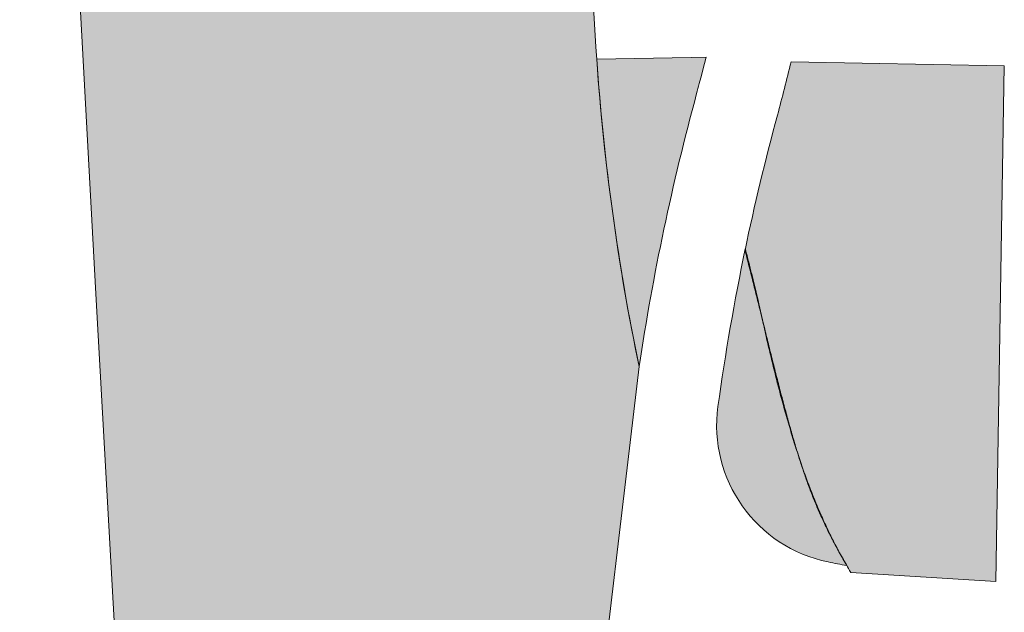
# Model space of a CAD drawing. Header units: metres. Extents: x 0 to 168310, y 0 to 462960.
# Tile 2 of 256: x 167434 to 167455, y 462572 to 462585. Entities that reach past the tile are written whole.
import ezdxf

# ---------------------------------------------------------------- set-up
doc = ezdxf.new("R2010")
doc.units = ezdxf.units.M
doc.header["$LTSCALE"] = 0.2
for name, color, linetype, lineweight in [('B_WE_GR_GRAS_BRM_RVA kruidenmengsel 2_B102-A', 141, 'Continuous', 18), ('B_WE_GR_GRAS_BRM_RVA kruidenmengsel 2_B102-G', 141, 'Continuous', 18), ('B_WE_GR_GRAS_BRM_RVA kruidenmengsel Barneveld_B116-A', 83, 'Continuous', 18), ('B_WE_GR_GRAS_BRM_RVA kruidenmengsel Barneveld_B116-G', 83, 'Continuous', 18)]:
    doc.layers.add(name, color=color, linetype=linetype, lineweight=lineweight)

msp = doc.modelspace()

# ---------------------------------------------------------------- hatches: boundary and pattern name
at = {"layer": 'B_WE_GR_GRAS_BRM_RVA kruidenmengsel 2_B102-A', "transparency": 33554687}
h = msp.add_hatch(color=256, dxfattribs=at)
h.dxf.hatch_style = 1
edge = h.paths.add_edge_path()
edge.add_line((167446.0801118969, 462568.7481527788), (167447.1213611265, 462577.5276071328))
edge.add_arc((167495.5234145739, 462587.5685868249), 49.43258086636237, 178.1461873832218, 191.7197445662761, ccw=False)
edge.add_arc((167387.5045065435, 462566.4455178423), 62.86245077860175, 21.18981463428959, 42.54222408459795)
edge.add_line((167433.8202565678, 462608.9489179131), (167435.437230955, 462579.0911392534))
edge.add_line((167435.437230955, 462579.0911392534), (167437.1654833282, 462548.2404904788))
edge.add_arc((167445.081681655, 462548.763754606), 7.933473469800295, 183.781774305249, 379.7476333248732)
edge.add_arc((167480.5100717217, 462571.757719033), 34.56124451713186, 184.9955989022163, 215.9976019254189, ccw=False)
h = msp.add_hatch(color=256, dxfattribs=at)
h.dxf.hatch_style = 1
edge = h.paths.add_edge_path()
edge.add_line((167448.4150043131, 462583.6200408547), (167448.4469308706, 462583.7437751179))
edge.add_line((167448.4469308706, 462583.7437751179), (167448.5247980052, 462584.0494035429))
edge.add_line((167448.5247980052, 462584.0494035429), (167448.5597299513, 462584.1883416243))
edge.add_line((167448.5597299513, 462584.1883416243), (167448.2418271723, 462584.1809688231))
edge.add_line((167448.2418271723, 462584.1809688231), (167446.2095487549, 462584.144745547))
edge.add_arc((167495.5234145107, 462587.5685877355), 49.43258086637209, 183.971649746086, 191.7197452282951)
edge.add_arc((167498.1584730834, 462569.8494640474), 51.61143941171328, 164.7761277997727, 171.4444484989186, ccw=False)
edge.add_arc((167378.029638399, 462601.8472391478), 72.70715571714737, 345.3040364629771, 345.4814568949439)
h = msp.add_hatch(color=256, dxfattribs=at)
h.dxf.hatch_style = 1
edge = h.paths.add_edge_path()
edge.add_line((167450.2100084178, 462576.7422075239), (167450.1968203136, 462576.7906845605))
edge.add_line((167450.1968203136, 462576.7906845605), (167450.1836951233, 462576.8392692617))
edge.add_line((167450.1836951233, 462576.8392692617), (167450.1706329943, 462576.887957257))
edge.add_line((167450.1706329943, 462576.887957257), (167450.1576344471, 462576.9367426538))
edge.add_line((167450.1576344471, 462576.9367426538), (167450.1446990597, 462576.9856229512))
edge.add_line((167450.1446990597, 462576.9856229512), (167450.131824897, 462577.0346018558))
edge.add_line((167450.131824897, 462577.0346018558), (167450.1190150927, 462577.0836631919))
edge.add_line((167450.1190150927, 462577.0836631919), (167450.1062661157, 462577.132816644))
edge.add_line((167450.1062661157, 462577.132816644), (167450.093578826, 462577.1820550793))
edge.add_line((167450.093578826, 462577.1820550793), (167450.0809540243, 462577.2313712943))
edge.add_line((167450.0809540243, 462577.2313712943), (167450.0683900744, 462577.2807677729))
edge.add_line((167450.0683900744, 462577.2807677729), (167450.0558872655, 462577.3302394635))
edge.add_line((167450.0558872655, 462577.3302394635), (167450.0434456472, 462577.3797821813))
edge.add_line((167450.0434456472, 462577.3797821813), (167450.0310648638, 462577.4293933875))
edge.add_line((167450.0310648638, 462577.4293933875), (167450.0187450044, 462577.4790686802))
edge.add_line((167450.0187450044, 462577.4790686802), (167450.0064852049, 462577.5288075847))
edge.add_line((167450.0064852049, 462577.5288075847), (167449.9942855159, 462577.5786058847))
edge.add_line((167449.9942855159, 462577.5786058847), (167449.9821453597, 462577.6284620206))
edge.add_line((167449.9821453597, 462577.6284620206), (167449.9700653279, 462577.6783694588))
edge.add_line((167449.9700653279, 462577.6783694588), (167449.9580439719, 462577.7283303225))
edge.add_line((167449.9580439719, 462577.7283303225), (167449.94608272, 462577.7783345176))
edge.add_line((167449.94608272, 462577.7783345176), (167449.9341797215, 462577.8283858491))
edge.add_line((167449.9341797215, 462577.8283858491), (167449.9223357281, 462577.8784770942))
edge.add_line((167449.9223357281, 462577.8784770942), (167449.9105499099, 462577.9286077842))
edge.add_line((167449.9105499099, 462577.9286077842), (167449.8988226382, 462577.9787723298))
edge.add_line((167449.8988226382, 462577.9787723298), (167449.8871540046, 462578.0289661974))
edge.add_line((167449.8871540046, 462578.0289661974), (167449.8755428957, 462578.0791901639))
edge.add_line((167449.8755428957, 462578.0791901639), (167449.8639894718, 462578.1294394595))
edge.add_line((167449.8639894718, 462578.1294394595), (167449.8524931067, 462578.1797127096))
edge.add_line((167449.8524931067, 462578.1797127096), (167449.8410527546, 462578.2300106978))
edge.add_line((167449.8410527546, 462578.2300106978), (167449.8296712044, 462578.2803168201))
edge.add_line((167449.8296712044, 462578.2803168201), (167449.8183451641, 462578.330641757))
edge.add_line((167449.8183451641, 462578.330641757), (167449.8070770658, 462578.3809703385))
edge.add_line((167449.8070770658, 462578.3809703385), (167449.7958632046, 462578.4313153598))
edge.add_line((167449.7958632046, 462578.4313153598), (167449.7847072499, 462578.4816559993))
edge.add_line((167449.7847072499, 462578.4816559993), (167449.7736259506, 462578.5319123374))
edge.add_line((167449.7736259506, 462578.5319123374), (167449.7653070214, 462578.5698275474))
edge.add_line((167449.7653070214, 462578.5698275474), (167449.7594930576, 462578.5963068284))
edge.add_line((167449.7594930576, 462578.5963068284), (167449.7525724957, 462578.6275899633))
edge.add_line((167449.7525724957, 462578.6275899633), (167449.7436734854, 462578.6674155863))
edge.add_line((167449.7436734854, 462578.6674155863), (167449.7319241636, 462578.719522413))
edge.add_line((167449.7319241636, 462578.719522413), (167449.7164526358, 462578.7876493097))
edge.add_line((167449.7164526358, 462578.7876493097), (167449.6963870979, 462578.8755348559))
edge.add_line((167449.6963870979, 462578.8755348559), (167449.6708556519, 462578.9869178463))
edge.add_line((167449.6708556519, 462578.9869178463), (167449.6389864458, 462579.1255369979))
edge.add_line((167449.6389864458, 462579.1255369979), (167449.6356880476, 462579.1392537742))
edge.add_line((167449.6356880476, 462579.1392537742), (167449.629020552, 462579.1669192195))
edge.add_line((167449.629020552, 462579.1669192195), (167449.6222598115, 462579.1948899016))
edge.add_line((167449.6222598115, 462579.1948899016), (167449.6154070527, 462579.2231610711))
edge.add_line((167449.6154070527, 462579.2231610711), (167449.608463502, 462579.2517279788))
edge.add_line((167449.608463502, 462579.2517279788), (167449.6014303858, 462579.2805858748))
edge.add_line((167449.6014303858, 462579.2805858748), (167449.5943089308, 462579.3097300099))
edge.add_line((167449.5943089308, 462579.3097300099), (167449.5871003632, 462579.3391556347))
edge.add_line((167449.5871003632, 462579.3391556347), (167449.5798059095, 462579.3688579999))
edge.add_line((167449.5798059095, 462579.3688579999), (167449.5724267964, 462579.3988323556))
edge.add_line((167449.5724267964, 462579.3988323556), (167449.5649642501, 462579.4290739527))
edge.add_line((167449.5649642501, 462579.4290739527), (167449.5574194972, 462579.4595780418))
edge.add_line((167449.5574194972, 462579.4595780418), (167449.5497937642, 462579.4903398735))
edge.add_line((167449.5497937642, 462579.4903398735), (167449.5420882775, 462579.5213546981))
edge.add_line((167449.5420882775, 462579.5213546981), (167449.5343042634, 462579.5526177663))
edge.add_line((167449.5343042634, 462579.5526177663), (167449.5264429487, 462579.5841243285))
edge.add_line((167449.5264429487, 462579.5841243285), (167449.5185055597, 462579.6158696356))
edge.add_line((167449.5185055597, 462579.6158696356), (167449.5104933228, 462579.647848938))
edge.add_line((167449.5104933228, 462579.647848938), (167449.5024074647, 462579.6800574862))
edge.add_line((167449.5024074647, 462579.6800574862), (167449.4942492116, 462579.7124905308))
edge.add_line((167449.4942492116, 462579.7124905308), (167449.48601979, 462579.7451433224))
edge.add_line((167449.48601979, 462579.7451433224), (167449.4777204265, 462579.7780111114))
edge.add_line((167449.4777204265, 462579.7780111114), (167449.4693523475, 462579.8110891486))
edge.add_line((167449.4693523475, 462579.8110891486), (167449.4609167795, 462579.8443726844))
edge.add_line((167449.4609167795, 462579.8443726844), (167449.4524149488, 462579.8778569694))
edge.add_line((167449.4524149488, 462579.8778569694), (167449.4438480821, 462579.9115372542))
edge.add_line((167449.4438480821, 462579.9115372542), (167449.4352174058, 462579.9454087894))
edge.add_line((167449.4352174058, 462579.9454087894), (167449.4265241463, 462579.9794668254))
edge.add_line((167449.4265241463, 462579.9794668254), (167449.4177695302, 462580.013706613))
edge.add_line((167449.4177695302, 462580.013706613), (167449.4089547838, 462580.0481234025))
edge.add_line((167449.4089547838, 462580.0481234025), (167449.4052771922, 462580.0624644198))
edge.add_arc((167498.1584733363, 462569.8494648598), 49.8114393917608, 168.1685565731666, 172.1263781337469)
edge.add_arc((167451.7884797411, 462576.2630885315), 3.000000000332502, 172.1455439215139, 258.4875174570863)
edge.add_arc((167455.530758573, 462594.8147759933), 21.92536882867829, 258.5805042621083, 259.6321764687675)
edge.add_line((167451.5849210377, 462573.2473894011), (167451.5640742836, 462573.2835085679))
edge.add_line((167451.5640742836, 462573.2835085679), (167451.5429524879, 462573.3204456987))
edge.add_line((167451.5429524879, 462573.3204456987), (167451.5219874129, 462573.3574522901))
edge.add_line((167451.5219874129, 462573.3574522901), (167451.5011770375, 462573.3945314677))
edge.add_line((167451.5011770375, 462573.3945314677), (167451.4805199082, 462573.4316852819))
edge.add_line((167451.4805199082, 462573.4316852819), (167451.4600132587, 462573.4689183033))
edge.add_line((167451.4600132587, 462573.4689183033), (167451.4396568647, 462573.5062303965))
edge.add_line((167451.4396568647, 462573.5062303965), (167451.4194488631, 462573.5436243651))
edge.add_line((167451.4194488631, 462573.5436243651), (167451.3993870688, 462573.5811036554))
edge.add_line((167451.3993870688, 462573.5811036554), (167451.3794697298, 462573.6186709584))
edge.add_line((167451.3794697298, 462573.6186709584), (167451.3596955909, 462573.6563279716))
edge.add_line((167451.3596955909, 462573.6563279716), (167451.3400626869, 462573.6940777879))
edge.add_line((167451.3400626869, 462573.6940777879), (167451.3205698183, 462573.7319219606))
edge.add_line((167451.3205698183, 462573.7319219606), (167451.3012147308, 462573.7698641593))
edge.add_line((167451.3012147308, 462573.7698641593), (167451.2819962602, 462573.8079058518))
edge.add_line((167451.2819962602, 462573.8079058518), (167451.2629121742, 462573.846050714))
edge.add_line((167451.2629121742, 462573.846050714), (167451.2439616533, 462573.8842994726))
edge.add_line((167451.2439616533, 462573.8842994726), (167451.2251420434, 462573.9226566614))
edge.add_line((167451.2251420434, 462573.9226566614), (167451.2064523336, 462573.9611234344))
edge.add_line((167451.2064523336, 462573.9611234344), (167451.1878906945, 462573.999702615))
edge.add_line((167451.1878906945, 462573.999702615), (167451.1694554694, 462574.0383966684))
edge.add_line((167451.1694554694, 462574.0383966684), (167451.1511448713, 462574.0772083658))
edge.add_line((167451.1511448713, 462574.0772083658), (167451.1329575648, 462574.1161394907))
edge.add_line((167451.1329575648, 462574.1161394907), (167451.1148918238, 462574.1551926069))
edge.add_line((167451.1148918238, 462574.1551926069), (167451.0969453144, 462574.1943717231))
edge.add_line((167451.0969453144, 462574.1943717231), (167451.0791171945, 462574.2336775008))
edge.add_line((167451.0791171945, 462574.2336775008), (167451.0614053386, 462574.27311345))
edge.add_line((167451.0614053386, 462574.27311345), (167451.0438081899, 462574.3126818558))
edge.add_line((167451.0438081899, 462574.3126818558), (167451.0263245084, 462574.3523841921))
edge.add_line((167451.0263245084, 462574.3523841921), (167451.0089519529, 462574.3922245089))
edge.add_line((167451.0089519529, 462574.3922245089), (167450.9916892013, 462574.4322044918))
edge.add_line((167450.9916892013, 462574.4322044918), (167450.97453424, 462574.472327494))
edge.add_line((167450.97453424, 462574.472327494), (167450.9574860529, 462574.5125944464))
edge.add_line((167450.9574860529, 462574.5125944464), (167450.9405424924, 462574.5530090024))
edge.add_line((167450.9405424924, 462574.5530090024), (167450.9237022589, 462574.593572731))
edge.add_line((167450.9237022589, 462574.593572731), (167450.9069631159, 462574.6342895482))
edge.add_line((167450.9069631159, 462574.6342895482), (167450.8903239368, 462574.675160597))
edge.add_line((167450.8903239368, 462574.675160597), (167450.8737825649, 462574.7161896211))
edge.add_line((167450.8737825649, 462574.7161896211), (167450.8573378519, 462574.7573777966))
edge.add_line((167450.8573378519, 462574.7573777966), (167450.8409877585, 462574.7987285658))
edge.add_line((167450.8409877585, 462574.7987285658), (167450.8247307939, 462574.8402439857))
edge.add_line((167450.8247307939, 462574.8402439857), (167450.8085653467, 462574.8819263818))
edge.add_line((167450.8085653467, 462574.8819263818), (167450.7924894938, 462574.9237789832))
edge.add_line((167450.7924894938, 462574.9237789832), (167450.7765023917, 462574.9658019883))
edge.add_line((167450.7765023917, 462574.9658019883), (167450.7606008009, 462575.0080021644))
edge.add_line((167450.7606008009, 462575.0080021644), (167450.7447844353, 462575.0503782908))
edge.add_line((167450.7447844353, 462575.0503782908), (167450.7290509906, 462575.0929346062))
edge.add_line((167450.7290509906, 462575.0929346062), (167450.7133992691, 462575.1356723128))
edge.add_line((167450.7133992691, 462575.1356723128), (167450.6978274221, 462575.1785943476))
edge.add_line((167450.6978274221, 462575.1785943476), (167450.6823332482, 462575.2217047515))
edge.add_line((167450.6823332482, 462575.2217047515), (167450.6669157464, 462575.2650041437))
edge.add_line((167450.6669157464, 462575.2650041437), (167450.6515729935, 462575.3084957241))
edge.add_line((167450.6515729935, 462575.3084957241), (167450.6363031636, 462575.3521824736))
edge.add_line((167450.6363031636, 462575.3521824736), (167450.6211078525, 462575.3960574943))
edge.add_line((167450.6211078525, 462575.3960574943), (167450.6059803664, 462575.4401371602))
edge.add_line((167450.6059803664, 462575.4401371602), (167450.5909218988, 462575.4844145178))
edge.add_line((167450.5909218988, 462575.4844145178), (167450.5759338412, 462575.528881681))
edge.add_line((167450.5759338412, 462575.528881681), (167450.5610152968, 462575.5735375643))
edge.add_line((167450.5610152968, 462575.5735375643), (167450.5461661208, 462575.6183788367))
edge.add_line((167450.5461661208, 462575.6183788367), (167450.5313858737, 462575.6634031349))
edge.add_line((167450.5313858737, 462575.6634031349), (167450.5166749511, 462575.7086053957))
edge.add_line((167450.5166749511, 462575.7086053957), (167450.5020321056, 462575.7539858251))
edge.add_line((167450.5020321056, 462575.7539858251), (167450.4874586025, 462575.7995365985))
edge.add_line((167450.4874586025, 462575.7995365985), (167450.4729529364, 462575.8452586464))
edge.add_line((167450.4729529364, 462575.8452586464), (167450.4585149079, 462575.8911489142))
edge.add_line((167450.4585149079, 462575.8911489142), (167450.4441452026, 462575.9372013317))
edge.add_line((167450.4441452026, 462575.9372013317), (167450.4298425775, 462575.9834161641))
edge.add_line((167450.4298425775, 462575.9834161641), (167450.4156076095, 462576.0297877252))
edge.add_line((167450.4156076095, 462576.0297877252), (167450.4014398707, 462576.0763135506))
edge.add_line((167450.4014398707, 462576.0763135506), (167450.3873387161, 462576.1229919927))
edge.add_line((167450.3873387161, 462576.1229919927), (167450.3733043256, 462576.1698186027))
edge.add_line((167450.3733043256, 462576.1698186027), (167450.3593360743, 462576.2167917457))
edge.add_line((167450.3593360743, 462576.2167917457), (167450.345434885, 462576.2639043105))
edge.add_line((167450.345434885, 462576.2639043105), (167450.3315987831, 462576.3111592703))
edge.add_line((167450.3315987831, 462576.3111592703), (167450.3178287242, 462576.3585494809))
edge.add_line((167450.3178287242, 462576.3585494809), (167450.30412393, 462576.4060738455))
edge.add_line((167450.30412393, 462576.4060738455), (167450.2904850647, 462576.4537260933))
edge.add_line((167450.2904850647, 462576.4537260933), (167450.2769107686, 462576.5015071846))
edge.add_line((167450.2769107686, 462576.5015071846), (167450.263401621, 462576.5494111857))
edge.add_line((167450.263401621, 462576.5494111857), (167450.2499570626, 462576.5974361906))
edge.add_line((167450.2499570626, 462576.5974361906), (167450.2365767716, 462576.6455794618))
edge.add_line((167450.2365767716, 462576.6455794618), (167450.2232603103, 462576.6938387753))
edge.add_line((167450.2232603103, 462576.6938387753), (167450.2100084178, 462576.7422075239))
at = {"layer": 'B_WE_GR_GRAS_BRM_RVA kruidenmengsel Barneveld_B116-A', "transparency": 33554687}
h = msp.add_hatch(color=256, dxfattribs=at)
h.dxf.hatch_style = 1
edge = h.paths.add_edge_path()
edge.add_line((167454.9744065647, 462584.0003336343), (167450.3894489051, 462584.0884652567))
edge.add_arc((167378.0296373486, 462601.8472333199), 74.5071551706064, 345.2975484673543, 346.2108333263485, ccw=False)
edge.add_arc((167498.1584729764, 462569.849463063), 49.81143940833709, 164.7667613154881, 168.2050047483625)
edge.add_line((167449.3987897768, 462580.0314466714), (167449.4158431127, 462579.9641724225))
edge.add_line((167449.4158431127, 462579.9641724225), (167449.4280718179, 462579.9158756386))
edge.add_line((167449.4280718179, 462579.9158756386), (167449.440287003, 462579.8675779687))
edge.add_line((167449.440287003, 462579.8675779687), (167449.4524881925, 462579.8192824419))
edge.add_line((167449.4524881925, 462579.8192824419), (167449.4646749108, 462579.7709920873))
edge.add_line((167449.4646749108, 462579.7709920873), (167449.4768466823, 462579.7227099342))
edge.add_line((167449.4768466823, 462579.7227099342), (167449.4890030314, 462579.6744390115))
edge.add_line((167449.4890030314, 462579.6744390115), (167449.5011434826, 462579.6261823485))
edge.add_line((167449.5011434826, 462579.6261823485), (167449.5132675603, 462579.5779429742))
edge.add_line((167449.5132675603, 462579.5779429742), (167449.5253747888, 462579.5297239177))
edge.add_line((167449.5253747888, 462579.5297239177), (167449.5374646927, 462579.4815282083))
edge.add_line((167449.5374646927, 462579.4815282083), (167449.5495367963, 462579.433358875))
edge.add_line((167449.5495367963, 462579.433358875), (167449.5615906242, 462579.3852189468))
edge.add_line((167449.5615906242, 462579.3852189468), (167449.5736257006, 462579.3371114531))
edge.add_line((167449.5736257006, 462579.3371114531), (167449.5856415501, 462579.2890394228))
edge.add_line((167449.5856415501, 462579.2890394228), (167449.597637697, 462579.2410058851))
edge.add_line((167449.597637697, 462579.2410058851), (167449.6096136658, 462579.1930138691))
edge.add_line((167449.6096136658, 462579.1930138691), (167449.6215689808, 462579.1450664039))
edge.add_line((167449.6215689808, 462579.1450664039), (167449.6335031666, 462579.0971665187))
edge.add_line((167449.6335031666, 462579.0971665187), (167449.6454157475, 462579.0493172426))
edge.add_line((167449.6454157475, 462579.0493172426), (167449.6573062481, 462579.0015216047))
edge.add_line((167449.6573062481, 462579.0015216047), (167449.6691741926, 462578.9537826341))
edge.add_line((167449.6691741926, 462578.9537826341), (167449.6810191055, 462578.9061033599))
edge.add_line((167449.6810191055, 462578.9061033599), (167449.6928405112, 462578.8584868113))
edge.add_line((167449.6928405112, 462578.8584868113), (167449.7046379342, 462578.8109360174))
edge.add_line((167449.7046379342, 462578.8109360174), (167449.7164108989, 462578.7634540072))
edge.add_line((167449.7164108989, 462578.7634540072), (167449.7281589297, 462578.71604381))
edge.add_line((167449.7281589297, 462578.71604381), (167449.7398817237, 462578.668708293))
edge.add_line((167449.7398817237, 462578.668708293), (167449.7515796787, 462578.6214496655))
edge.add_line((167449.7515796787, 462578.6214496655), (167449.7632533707, 462578.5742699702))
edge.add_line((167449.7632533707, 462578.5742699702), (167449.7749033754, 462578.5271712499))
edge.add_line((167449.7749033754, 462578.5271712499), (167449.8212780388, 462578.3396269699))
edge.add_line((167449.8212780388, 462578.3396269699), (167449.8328182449, 462578.2929637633))
edge.add_line((167449.8328182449, 462578.2929637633), (167449.8443382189, 462578.2463937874))
edge.add_line((167449.8443382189, 462578.2463937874), (167449.8558385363, 462578.1999190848))
edge.add_line((167449.8558385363, 462578.1999190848), (167449.8673197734, 462578.153541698))
edge.add_line((167449.8673197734, 462578.153541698), (167449.8787825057, 462578.1072636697))
edge.add_line((167449.8787825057, 462578.1072636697), (167449.8902273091, 462578.0610870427))
edge.add_line((167449.8902273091, 462578.0610870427), (167449.9016547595, 462578.0150138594))
edge.add_line((167449.9016547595, 462578.0150138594), (167449.9130654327, 462577.9690461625))
edge.add_line((167449.9130654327, 462577.9690461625), (167449.9244599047, 462577.9231859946))
edge.add_line((167449.9244599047, 462577.9231859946), (167449.935838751, 462577.8774353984))
edge.add_line((167449.935838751, 462577.8774353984), (167449.9472025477, 462577.8317964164))
edge.add_line((167449.9472025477, 462577.8317964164), (167449.9585518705, 462577.7862710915))
edge.add_line((167449.9585518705, 462577.7862710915), (167449.9698872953, 462577.740861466))
edge.add_line((167449.9698872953, 462577.740861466), (167449.981209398, 462577.6955695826))
edge.add_line((167449.981209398, 462577.6955695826), (167449.9925187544, 462577.6503974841))
edge.add_line((167449.9925187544, 462577.6503974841), (167450.0038159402, 462577.605347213))
edge.add_line((167450.0038159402, 462577.605347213), (167450.0151015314, 462577.5604208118))
edge.add_line((167450.0151015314, 462577.5604208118), (167450.0263761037, 462577.5156203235))
edge.add_line((167450.0263761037, 462577.5156203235), (167450.0376402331, 462577.4709477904))
edge.add_line((167450.0376402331, 462577.4709477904), (167450.0488944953, 462577.4264052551))
edge.add_line((167450.0488944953, 462577.4264052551), (167450.0601394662, 462577.3819947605))
edge.add_line((167450.0601394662, 462577.3819947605), (167450.0713757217, 462577.3377183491))
edge.add_line((167450.0713757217, 462577.3377183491), (167450.0826038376, 462577.2935780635))
edge.add_line((167450.0826038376, 462577.2935780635), (167450.0938243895, 462577.2495759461))
edge.add_line((167450.0938243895, 462577.2495759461), (167450.1050379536, 462577.2057140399))
edge.add_line((167450.1050379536, 462577.2057140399), (167450.1162451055, 462577.1619943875))
edge.add_line((167450.1162451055, 462577.1619943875), (167450.1274464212, 462577.1184190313))
edge.add_line((167450.1274464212, 462577.1184190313), (167450.1386424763, 462577.074990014))
edge.add_line((167450.1386424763, 462577.074990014), (167450.149833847, 462577.0317093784))
edge.add_line((167450.149833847, 462577.0317093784), (167450.1610211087, 462576.9885791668))
edge.add_line((167450.1610211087, 462576.9885791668), (167450.1722048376, 462576.9456014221))
edge.add_line((167450.1722048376, 462576.9456014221), (167450.1833856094, 462576.9027781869))
edge.add_line((167450.1833856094, 462576.9027781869), (167450.1945639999, 462576.8601115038))
edge.add_line((167450.1945639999, 462576.8601115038), (167450.205740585, 462576.8176034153))
edge.add_line((167450.205740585, 462576.8176034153), (167450.2169159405, 462576.7752559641))
edge.add_line((167450.2169159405, 462576.7752559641), (167450.2280906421, 462576.733071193))
edge.add_line((167450.2280906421, 462576.733071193), (167450.2392652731, 462576.6910511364))
edge.add_line((167450.2392652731, 462576.6910511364), (167450.2504403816, 462576.6491978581))
edge.add_line((167450.2504403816, 462576.6491978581), (167450.2616165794, 462576.6075133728))
edge.add_line((167450.2616165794, 462576.6075133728), (167450.2727944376, 462576.5659997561))
edge.add_line((167450.2727944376, 462576.5659997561), (167450.283974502, 462576.5246590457))
edge.add_line((167450.283974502, 462576.5246590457), (167450.2951573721, 462576.4834932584))
edge.add_line((167450.2951573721, 462576.4834932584), (167450.3063436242, 462576.4425043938))
edge.add_line((167450.3063436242, 462576.4425043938), (167450.3175338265, 462576.4016945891))
edge.add_line((167450.3175338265, 462576.4016945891), (167450.328728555, 462576.3610658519))
edge.add_line((167450.328728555, 462576.3610658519), (167450.3399283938, 462576.3206202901))
edge.add_line((167450.3399283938, 462576.3206202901), (167450.3511339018, 462576.2803597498))
edge.add_line((167450.3511339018, 462576.2803597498), (167450.3623456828, 462576.2402865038))
edge.add_line((167450.3623456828, 462576.2402865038), (167450.3735642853, 462576.2004024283))
edge.add_line((167450.3735642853, 462576.2004024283), (167450.3847902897, 462576.1607096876))
edge.add_line((167450.3847902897, 462576.1607096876), (167450.3960242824, 462576.1212101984))
edge.add_line((167450.3960242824, 462576.1212101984), (167450.4072668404, 462576.0819061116))
edge.add_line((167450.4072668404, 462576.0819061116), (167450.4185185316, 462576.0427994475))
edge.add_line((167450.4185185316, 462576.0427994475), (167450.4297799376, 462576.0038921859))
edge.add_line((167450.4297799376, 462576.0038921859), (167450.4410516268, 462575.9651864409))
edge.add_line((167450.4410516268, 462575.9651864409), (167450.4523341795, 462575.9266841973))
edge.add_line((167450.4523341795, 462575.9266841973), (167450.4636281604, 462575.8883875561))
edge.add_line((167450.4636281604, 462575.8883875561), (167450.47493418, 462575.8502985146))
edge.add_line((167450.47493418, 462575.8502985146), (167450.4862527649, 462575.8124191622))
edge.add_line((167450.4862527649, 462575.8124191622), (167450.4975845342, 462575.7747514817))
edge.add_line((167450.4975845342, 462575.7747514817), (167450.5089300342, 462575.7372975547))
edge.add_line((167450.5089300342, 462575.7372975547), (167450.5202898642, 462575.7000594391))
edge.add_line((167450.5202898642, 462575.7000594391), (167450.5316645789, 462575.6630391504))
edge.add_line((167450.5316645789, 462575.6630391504), (167450.5430547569, 462575.6262387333))
edge.add_line((167450.5430547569, 462575.6262387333), (167450.5544609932, 462575.5896602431))
edge.add_line((167450.5544609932, 462575.5896602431), (167450.5658838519, 462575.5533056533))
edge.add_line((167450.5658838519, 462575.5533056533), (167450.5773239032, 462575.5171771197))
edge.add_line((167450.5773239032, 462575.5171771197), (167450.5887817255, 462575.481276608))
edge.add_line((167450.5887817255, 462575.481276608), (167450.6002578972, 462575.4456061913))
edge.add_line((167450.6002578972, 462575.4456061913), (167450.6117533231, 462575.410167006))
edge.add_line((167450.6117533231, 462575.410167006), (167450.623271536, 462575.3749533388))
edge.add_line((167450.623271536, 462575.3749533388), (167450.6348172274, 462575.339956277))
edge.add_line((167450.6348172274, 462575.339956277), (167450.6463951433, 462575.3051668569))
edge.add_line((167450.6463951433, 462575.3051668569), (167450.6580100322, 462575.2705760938))
edge.add_line((167450.6580100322, 462575.2705760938), (167450.6696665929, 462575.2361750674))
edge.add_line((167450.6696665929, 462575.2361750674), (167450.6813695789, 462575.2019548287))
edge.add_line((167450.6813695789, 462575.2019548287), (167450.6931237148, 462575.1679064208))
edge.add_line((167450.6931237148, 462575.1679064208), (167450.7049337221, 462575.1340208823))
edge.add_line((167450.7049337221, 462575.1340208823), (167450.7168043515, 462575.1002892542))
edge.add_line((167450.7168043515, 462575.1002892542), (167450.7287403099, 462575.0667026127))
edge.add_line((167450.7287403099, 462575.0667026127), (167450.7407463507, 462575.0332520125))
edge.add_line((167450.7407463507, 462575.0332520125), (167450.7528271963, 462574.9999284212))
edge.add_line((167450.7528271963, 462574.9999284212), (167450.7649875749, 462574.9667229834))
edge.add_line((167450.7649875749, 462574.9667229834), (167450.7772322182, 462574.9336267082))
edge.add_line((167450.7772322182, 462574.9336267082), (167450.7895658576, 462574.9006306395))
edge.add_line((167450.7895658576, 462574.9006306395), (167450.8019932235, 462574.8677258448))
edge.add_line((167450.8019932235, 462574.8677258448), (167450.8145190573, 462574.8349033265))
edge.add_line((167450.8145190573, 462574.8349033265), (167450.8271480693, 462574.802154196))
edge.add_line((167450.8271480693, 462574.802154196), (167450.8398850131, 462574.7694694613))
edge.add_line((167450.8398850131, 462574.7694694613), (167450.8527346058, 462574.7368401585))
edge.add_line((167450.8527346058, 462574.7368401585), (167450.8657015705, 462574.7042573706))
edge.add_line((167450.8657015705, 462574.7042573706), (167450.8787906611, 462574.6717121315))
edge.add_line((167450.8787906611, 462574.6717121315), (167450.8920065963, 462574.6391955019))
edge.add_line((167450.8920065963, 462574.6391955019), (167450.9053541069, 462574.6066985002))
edge.add_line((167450.9053541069, 462574.6066985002), (167450.9188379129, 462574.5742121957))
edge.add_line((167450.9188379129, 462574.5742121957), (167450.9324627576, 462574.5417276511))
edge.add_line((167450.9324627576, 462574.5417276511), (167450.9462333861, 462574.5092358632))
edge.add_line((167450.9462333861, 462574.5092358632), (167450.9601545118, 462574.4767279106))
edge.add_line((167450.9601545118, 462574.4767279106), (167450.9742308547, 462574.4441948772))
edge.add_line((167450.9742308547, 462574.4441948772), (167450.9884671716, 462574.4116277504))
edge.add_line((167450.9884671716, 462574.4116277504), (167451.0028681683, 462574.3790176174))
edge.add_line((167451.0028681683, 462574.3790176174), (167451.017438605, 462574.3463554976))
edge.add_line((167451.017438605, 462574.3463554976), (167451.0321831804, 462574.3136324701))
edge.add_line((167451.0321831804, 462574.3136324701), (167451.0471066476, 462574.280839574))
edge.add_line((167451.0471066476, 462574.280839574), (167451.0622137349, 462574.2479678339))
edge.add_line((167451.0622137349, 462574.2479678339), (167451.0775091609, 462574.2150083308))
edge.add_line((167451.0775091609, 462574.2150083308), (167451.0929976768, 462574.181952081))
edge.add_line((167451.0929976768, 462574.181952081), (167451.1086840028, 462574.1487901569))
edge.add_line((167451.1086840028, 462574.1487901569), (167451.1245728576, 462574.1155136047))
edge.add_line((167451.1245728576, 462574.1155136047), (167451.1406689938, 462574.0821134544))
edge.add_line((167451.1406689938, 462574.0821134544), (167451.1569771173, 462574.0485807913))
edge.add_line((167451.1569771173, 462574.0485807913), (167451.1735019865, 462574.0149066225))
edge.add_line((167451.1735019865, 462574.0149066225), (167451.1902483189, 462573.9810820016))
edge.add_line((167451.1902483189, 462573.9810820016), (167451.2072208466, 462573.9470980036))
edge.add_line((167451.2072208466, 462573.9470980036), (167451.2244242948, 462573.9129456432))
edge.add_line((167451.2244242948, 462573.9129456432), (167451.2418634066, 462573.8786159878))
edge.add_line((167451.2418634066, 462573.8786159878), (167451.2595429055, 462573.8441000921))
edge.add_line((167451.2595429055, 462573.8441000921), (167451.2774675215, 462573.8093889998))
edge.add_line((167451.2774675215, 462573.8093889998), (167451.2956419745, 462573.7744737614))
edge.add_line((167451.2956419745, 462573.7744737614), (167451.3140710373, 462573.7393453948))
edge.add_line((167451.3140710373, 462573.7393453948), (167451.3327593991, 462573.7039949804))
edge.add_line((167451.3327593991, 462573.7039949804), (167451.351711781, 462573.6684135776))
edge.add_line((167451.351711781, 462573.6684135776), (167451.3709329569, 462573.6325921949))
edge.add_line((167451.3709329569, 462573.6325921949), (167451.3904276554, 462573.5965219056))
edge.add_line((167451.3904276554, 462573.5965219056), (167451.4102005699, 462573.5601937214))
edge.add_line((167451.4102005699, 462573.5601937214), (167451.4302564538, 462573.5235987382))
edge.add_line((167451.4302564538, 462573.5235987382), (167451.4506000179, 462573.4867280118))
edge.add_line((167451.4506000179, 462573.4867280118), (167451.471236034, 462573.4495725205))
edge.add_line((167451.471236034, 462573.4495725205), (167451.4921691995, 462573.4121234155))
edge.add_line((167451.4921691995, 462573.4121234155), (167451.5134042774, 462573.3743716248))
edge.add_line((167451.5134042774, 462573.3743716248), (167451.534945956, 462573.3363082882))
edge.add_line((167451.534945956, 462573.3363082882), (167451.5567989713, 462573.2979244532))
edge.add_line((167451.5567989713, 462573.2979244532), (167451.5789680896, 462573.2592110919))
edge.add_line((167451.5789680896, 462573.2592110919), (167451.6014580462, 462573.2201592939))
edge.add_line((167451.6014580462, 462573.2201592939), (167451.6242735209, 462573.1807601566))
edge.add_line((167451.6242735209, 462573.1807601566), (167451.6474192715, 462573.1410046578))
edge.add_line((167451.6474192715, 462573.1410046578), (167451.6709000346, 462573.1008838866))
edge.add_line((167451.6709000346, 462573.1008838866), (167454.7935494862, 462572.9018071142))
edge.add_line((167454.7935494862, 462572.9018071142), (167454.9744065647, 462584.0003336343))

# ---------------------------------------------------------------- linework, layer by layer
at = {"layer": 'B_WE_GR_GRAS_BRM_RVA kruidenmengsel 2_B102-G', "flags": 128}
for points in [[(167446.0801118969, 462568.7481527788), (167447.1213611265, 462577.5276071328, -0.0592951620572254), (167446.1167058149, 462589.1677055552, 0.09343797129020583), (167433.8202565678, 462608.9489179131), (167435.437230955, 462579.0911392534), (167437.1654833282, 462548.2404904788, 1.150022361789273), (167452.5485873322, 462551.4442994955, -0.1361029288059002)], [(167448.4150043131, 462583.6200408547), (167448.4469308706, 462583.7437751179), (167448.5247980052, 462584.0494035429), (167448.5597299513, 462584.1883416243), (167448.2418271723, 462584.1809688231), (167446.2095487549, 462584.144745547, 0.03382033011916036), (167447.1213611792, 462577.5276074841, -0.02910425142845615), (167448.3582251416, 462583.4021753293, 0.0007741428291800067)], [(167450.2100084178, 462576.7422075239), (167450.1968203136, 462576.7906845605), (167450.1836951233, 462576.8392692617), (167450.1706329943, 462576.887957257), (167450.1576344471, 462576.9367426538), (167450.1446990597, 462576.9856229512), (167450.131824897, 462577.0346018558), (167450.1190150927, 462577.0836631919), (167450.1062661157, 462577.132816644), (167450.093578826, 462577.1820550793), (167450.0809540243, 462577.2313712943), (167450.0683900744, 462577.2807677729), (167450.0558872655, 462577.3302394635), (167450.0434456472, 462577.3797821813), (167450.0310648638, 462577.4293933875), (167450.0187450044, 462577.4790686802), (167450.0064852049, 462577.5288075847), (167449.9942855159, 462577.5786058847), (167449.9821453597, 462577.6284620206), (167449.9700653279, 462577.6783694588), (167449.9580439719, 462577.7283303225), (167449.94608272, 462577.7783345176), (167449.9341797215, 462577.8283858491), (167449.9223357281, 462577.8784770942), (167449.9105499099, 462577.9286077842), (167449.8988226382, 462577.9787723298), (167449.8871540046, 462578.0289661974), (167449.8755428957, 462578.0791901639), (167449.8639894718, 462578.1294394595), (167449.8524931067, 462578.1797127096), (167449.8410527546, 462578.2300106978), (167449.8296712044, 462578.2803168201), (167449.8183451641, 462578.330641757), (167449.8070770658, 462578.3809703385), (167449.7958632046, 462578.4313153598), (167449.7847072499, 462578.4816559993), (167449.7736259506, 462578.5319123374), (167449.7653070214, 462578.5698275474), (167449.7594930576, 462578.5963068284), (167449.7525724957, 462578.6275899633), (167449.7436734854, 462578.6674155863), (167449.7319241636, 462578.719522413), (167449.7164526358, 462578.7876493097), (167449.6963870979, 462578.8755348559), (167449.6708556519, 462578.9869178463), (167449.6389864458, 462579.1255369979), (167449.6356880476, 462579.1392537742), (167449.629020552, 462579.1669192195), (167449.6222598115, 462579.1948899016), (167449.6154070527, 462579.2231610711), (167449.608463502, 462579.2517279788), (167449.6014303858, 462579.2805858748), (167449.5943089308, 462579.3097300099), (167449.5871003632, 462579.3391556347), (167449.5798059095, 462579.3688579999), (167449.5724267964, 462579.3988323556), (167449.5649642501, 462579.4290739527), (167449.5574194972, 462579.4595780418), (167449.5497937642, 462579.4903398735), (167449.5420882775, 462579.5213546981), (167449.5343042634, 462579.5526177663), (167449.5264429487, 462579.5841243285), (167449.5185055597, 462579.6158696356), (167449.5104933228, 462579.647848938), (167449.5024074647, 462579.6800574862), (167449.4942492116, 462579.7124905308), (167449.48601979, 462579.7451433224), (167449.4777204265, 462579.7780111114), (167449.4693523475, 462579.8110891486), (167449.4609167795, 462579.8443726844), (167449.4524149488, 462579.8778569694), (167449.4438480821, 462579.9115372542), (167449.4352174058, 462579.9454087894), (167449.4265241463, 462579.9794668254), (167449.4177695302, 462580.013706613), (167449.4089547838, 462580.0481234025), (167449.4052771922, 462580.0624644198, 0.01727097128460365), (167448.8166245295, 462576.6730599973, 0.3956351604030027), (167451.1897354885, 462573.3234447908, 0.004588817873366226), (167451.5849210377, 462573.2473894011), (167451.5640742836, 462573.2835085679), (167451.5429524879, 462573.3204456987), (167451.5219874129, 462573.3574522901), (167451.5011770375, 462573.3945314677), (167451.4805199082, 462573.4316852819), (167451.4600132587, 462573.4689183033), (167451.4396568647, 462573.5062303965), (167451.4194488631, 462573.5436243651), (167451.3993870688, 462573.5811036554), (167451.3794697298, 462573.6186709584), (167451.3596955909, 462573.6563279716), (167451.3400626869, 462573.6940777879), (167451.3205698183, 462573.7319219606), (167451.3012147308, 462573.7698641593), (167451.2819962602, 462573.8079058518), (167451.2629121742, 462573.846050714), (167451.2439616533, 462573.8842994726), (167451.2251420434, 462573.9226566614), (167451.2064523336, 462573.9611234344), (167451.1878906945, 462573.999702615), (167451.1694554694, 462574.0383966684), (167451.1511448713, 462574.0772083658), (167451.1329575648, 462574.1161394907), (167451.1148918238, 462574.1551926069), (167451.0969453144, 462574.1943717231), (167451.0791171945, 462574.2336775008), (167451.0614053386, 462574.27311345), (167451.0438081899, 462574.3126818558), (167451.0263245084, 462574.3523841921), (167451.0089519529, 462574.3922245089), (167450.9916892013, 462574.4322044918), (167450.97453424, 462574.472327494), (167450.9574860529, 462574.5125944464), (167450.9405424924, 462574.5530090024), (167450.9237022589, 462574.593572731), (167450.9069631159, 462574.6342895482), (167450.8903239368, 462574.675160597), (167450.8737825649, 462574.7161896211), (167450.8573378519, 462574.7573777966), (167450.8409877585, 462574.7987285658), (167450.8247307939, 462574.8402439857), (167450.8085653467, 462574.8819263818), (167450.7924894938, 462574.9237789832), (167450.7765023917, 462574.9658019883), (167450.7606008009, 462575.0080021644), (167450.7447844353, 462575.0503782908), (167450.7290509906, 462575.0929346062), (167450.7133992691, 462575.1356723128), (167450.6978274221, 462575.1785943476), (167450.6823332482, 462575.2217047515), (167450.6669157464, 462575.2650041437), (167450.6515729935, 462575.3084957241), (167450.6363031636, 462575.3521824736), (167450.6211078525, 462575.3960574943), (167450.6059803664, 462575.4401371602), (167450.5909218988, 462575.4844145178), (167450.5759338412, 462575.528881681), (167450.5610152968, 462575.5735375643), (167450.5461661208, 462575.6183788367), (167450.5313858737, 462575.6634031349), (167450.5166749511, 462575.7086053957), (167450.5020321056, 462575.7539858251), (167450.4874586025, 462575.7995365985), (167450.4729529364, 462575.8452586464), (167450.4585149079, 462575.8911489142), (167450.4441452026, 462575.9372013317), (167450.4298425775, 462575.9834161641), (167450.4156076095, 462576.0297877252), (167450.4014398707, 462576.0763135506), (167450.3873387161, 462576.1229919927), (167450.3733043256, 462576.1698186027), (167450.3593360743, 462576.2167917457), (167450.345434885, 462576.2639043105), (167450.3315987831, 462576.3111592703), (167450.3178287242, 462576.3585494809), (167450.30412393, 462576.4060738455), (167450.2904850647, 462576.4537260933), (167450.2769107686, 462576.5015071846), (167450.263401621, 462576.5494111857), (167450.2499570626, 462576.5974361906), (167450.2365767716, 462576.6455794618), (167450.2232603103, 462576.6938387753)]]:
    msp.add_lwpolyline(points, format="xyb", close=True, dxfattribs=at)
msp.add_lwpolyline([(167450.8861842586, 462574.6854286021), (167450.8986310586, 462574.6547058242), (167450.9027987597, 462574.6445184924), (167450.8903234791, 462574.6751617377)], close=True, dxfattribs=at)
at = {"layer": 'B_WE_GR_GRAS_BRM_RVA kruidenmengsel Barneveld_B116-G', "flags": 128}
msp.add_lwpolyline([(167454.9744065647, 462584.0003336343), (167450.3894489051, 462584.0884652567, -0.003984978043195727), (167450.0971968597, 462582.9373671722, 0.01500329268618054), (167449.3987897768, 462580.0314466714), (167449.4158431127, 462579.9641724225), (167449.4280718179, 462579.9158756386), (167449.440287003, 462579.8675779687), (167449.4524881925, 462579.8192824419), (167449.4646749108, 462579.7709920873), (167449.4768466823, 462579.7227099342), (167449.4890030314, 462579.6744390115), (167449.5011434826, 462579.6261823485), (167449.5132675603, 462579.5779429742), (167449.5253747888, 462579.5297239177), (167449.5374646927, 462579.4815282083), (167449.5495367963, 462579.433358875), (167449.5615906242, 462579.3852189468), (167449.5736257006, 462579.3371114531), (167449.5856415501, 462579.2890394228), (167449.597637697, 462579.2410058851), (167449.6096136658, 462579.1930138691), (167449.6215689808, 462579.1450664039), (167449.6335031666, 462579.0971665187), (167449.6454157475, 462579.0493172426), (167449.6573062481, 462579.0015216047), (167449.6691741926, 462578.9537826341), (167449.6810191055, 462578.9061033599), (167449.6928405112, 462578.8584868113), (167449.7046379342, 462578.8109360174), (167449.7164108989, 462578.7634540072), (167449.7281589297, 462578.71604381), (167449.7398817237, 462578.668708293), (167449.7515796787, 462578.6214496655), (167449.7632533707, 462578.5742699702), (167449.7749033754, 462578.5271712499), (167449.8212780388, 462578.3396269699), (167449.8328182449, 462578.2929637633), (167449.8443382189, 462578.2463937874), (167449.8558385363, 462578.1999190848), (167449.8673197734, 462578.153541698), (167449.8787825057, 462578.1072636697), (167449.8902273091, 462578.0610870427), (167449.9016547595, 462578.0150138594), (167449.9130654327, 462577.9690461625), (167449.9244599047, 462577.9231859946), (167449.935838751, 462577.8774353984), (167449.9472025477, 462577.8317964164), (167449.9585518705, 462577.7862710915), (167449.9698872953, 462577.740861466), (167449.981209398, 462577.6955695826), (167449.9925187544, 462577.6503974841), (167450.0038159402, 462577.605347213), (167450.0151015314, 462577.5604208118), (167450.0263761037, 462577.5156203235), (167450.0376402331, 462577.4709477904), (167450.0488944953, 462577.4264052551), (167450.0601394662, 462577.3819947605), (167450.0713757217, 462577.3377183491), (167450.0826038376, 462577.2935780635), (167450.0938243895, 462577.2495759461), (167450.1050379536, 462577.2057140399), (167450.1162451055, 462577.1619943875), (167450.1274464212, 462577.1184190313), (167450.1386424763, 462577.074990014), (167450.149833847, 462577.0317093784), (167450.1610211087, 462576.9885791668), (167450.1722048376, 462576.9456014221), (167450.1833856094, 462576.9027781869), (167450.1945639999, 462576.8601115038), (167450.205740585, 462576.8176034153), (167450.2169159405, 462576.7752559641), (167450.2280906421, 462576.733071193), (167450.2392652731, 462576.6910511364), (167450.2504403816, 462576.6491978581), (167450.2616165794, 462576.6075133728), (167450.2727944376, 462576.5659997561), (167450.283974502, 462576.5246590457), (167450.2951573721, 462576.4834932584), (167450.3063436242, 462576.4425043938), (167450.3175338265, 462576.4016945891), (167450.328728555, 462576.3610658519), (167450.3399283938, 462576.3206202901), (167450.3511339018, 462576.2803597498), (167450.3623456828, 462576.2402865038), (167450.3735642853, 462576.2004024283), (167450.3847902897, 462576.1607096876), (167450.3960242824, 462576.1212101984), (167450.4072668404, 462576.0819061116), (167450.4185185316, 462576.0427994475), (167450.4297799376, 462576.0038921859), (167450.4410516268, 462575.9651864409), (167450.4523341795, 462575.9266841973), (167450.4636281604, 462575.8883875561), (167450.47493418, 462575.8502985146), (167450.4862527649, 462575.8124191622), (167450.4975845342, 462575.7747514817), (167450.5089300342, 462575.7372975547), (167450.5202898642, 462575.7000594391), (167450.5316645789, 462575.6630391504), (167450.5430547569, 462575.6262387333), (167450.5544609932, 462575.5896602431), (167450.5658838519, 462575.5533056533), (167450.5773239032, 462575.5171771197), (167450.5887817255, 462575.481276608), (167450.6002578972, 462575.4456061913), (167450.6117533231, 462575.410167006), (167450.623271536, 462575.3749533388), (167450.6348172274, 462575.339956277), (167450.6463951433, 462575.3051668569), (167450.6580100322, 462575.2705760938), (167450.6696665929, 462575.2361750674), (167450.6813695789, 462575.2019548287), (167450.6931237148, 462575.1679064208), (167450.7049337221, 462575.1340208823), (167450.7168043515, 462575.1002892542), (167450.7287403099, 462575.0667026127), (167450.7407463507, 462575.0332520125), (167450.7528271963, 462574.9999284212), (167450.7649875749, 462574.9667229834), (167450.7772322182, 462574.9336267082), (167450.7895658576, 462574.9006306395), (167450.8019932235, 462574.8677258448), (167450.8145190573, 462574.8349033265), (167450.8271480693, 462574.802154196), (167450.8398850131, 462574.7694694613), (167450.8527346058, 462574.7368401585), (167450.8657015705, 462574.7042573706), (167450.8787906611, 462574.6717121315), (167450.8920065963, 462574.6391955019), (167450.9053541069, 462574.6066985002), (167450.9188379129, 462574.5742121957), (167450.9324627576, 462574.5417276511), (167450.9462333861, 462574.5092358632), (167450.9601545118, 462574.4767279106), (167450.9742308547, 462574.4441948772), (167450.9884671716, 462574.4116277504), (167451.0028681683, 462574.3790176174), (167451.017438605, 462574.3463554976), (167451.0321831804, 462574.3136324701), (167451.0471066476, 462574.280839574), (167451.0622137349, 462574.2479678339), (167451.0775091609, 462574.2150083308), (167451.0929976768, 462574.181952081), (167451.1086840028, 462574.1487901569), (167451.1245728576, 462574.1155136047), (167451.1406689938, 462574.0821134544), (167451.1569771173, 462574.0485807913), (167451.1735019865, 462574.0149066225), (167451.1902483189, 462573.9810820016), (167451.2072208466, 462573.9470980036), (167451.2244242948, 462573.9129456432), (167451.2418634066, 462573.8786159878), (167451.2595429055, 462573.8441000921), (167451.2774675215, 462573.8093889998), (167451.2956419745, 462573.7744737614), (167451.3140710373, 462573.7393453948), (167451.3327593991, 462573.7039949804), (167451.351711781, 462573.6684135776), (167451.3709329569, 462573.6325921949), (167451.3904276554, 462573.5965219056), (167451.4102005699, 462573.5601937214), (167451.4302564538, 462573.5235987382), (167451.4506000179, 462573.4867280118), (167451.471236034, 462573.4495725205), (167451.4921691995, 462573.4121234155), (167451.5134042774, 462573.3743716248), (167451.534945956, 462573.3363082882), (167451.5567989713, 462573.2979244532), (167451.5789680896, 462573.2592110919), (167451.6014580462, 462573.2201592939), (167451.6242735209, 462573.1807601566), (167451.6474192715, 462573.1410046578), (167451.6709000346, 462573.1008838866), (167454.7935494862, 462572.9018071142)], format="xyb", close=True, dxfattribs=at)

doc.saveas('drawing.dxf')
